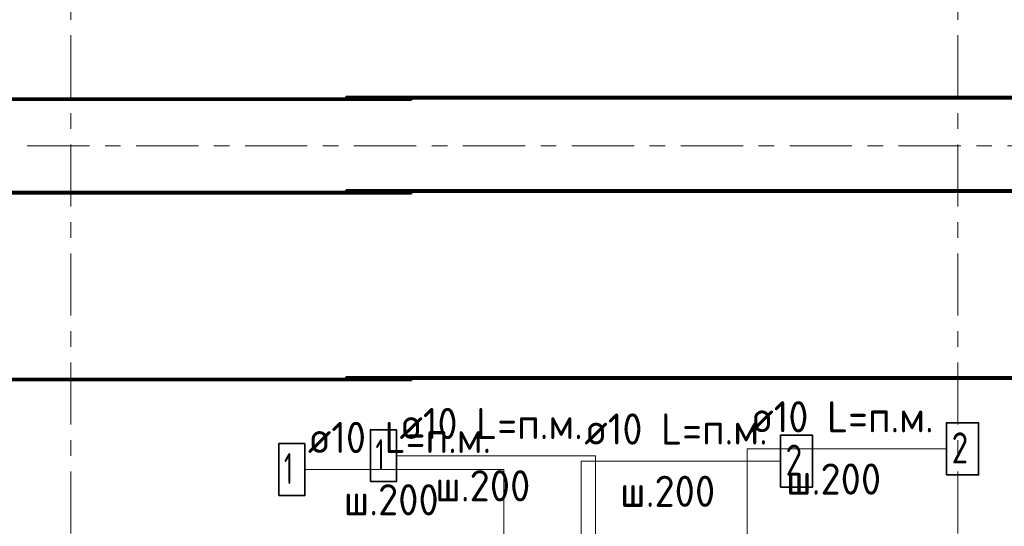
# Model space of a CAD drawing. Header units: metres. Extents: x -38 to 100, y -15 to 21.
# Tile 6 of 246: x 13.42 to 19.75, y 0.86 to 4.11. Entities that reach past the tile are written whole.
import ezdxf

# ---------------------------------------------------------------- set-up
doc = ezdxf.new("R2010")
doc.units = ezdxf.units.M
doc.linetypes.add('______11', pattern=[0.5, 0.4, -0.05, 0, -0.05])
doc.linetypes.add('______5', pattern=[1.1, 0.8, -0.1, 0.1, -0.1])
for name, color, linetype, lineweight in [('XR$1$Осевая линия (1)', 7, '______5', 13), ('XR$5$Арм. стержнями верхней зоны', 180, 'Continuous', 35), ('XR$5$Арм. стержнями нижней зоны', 180, 'Continuous', 35), ('XR$7$Арм. стержнями верхней зоны', 180, 'Continuous', 35), ('XR$7$Арм. стержнями нижней зоны', 180, 'Continuous', 35)]:
    doc.layers.add(name, color=color, linetype=linetype, lineweight=lineweight)
doc.styles.add('ISOCPEUR', font='txt')

msp = doc.modelspace()

# ---------------------------------------------------------------- linework, layer by layer
at = {"layer": 'XR$1$Осевая линия (1)', "color": 253, "linetype": '______11', "lineweight": 13, "true_color": 0xa0a0a0, "transparency": 33554687}
for p, q in [((13.75, -3.39), (13.75, 8.13)), ((19.45, -3.39), (19.45, 8.13)), ((-2.63, 3.3), (62.6, 3.3))]:
    msp.add_line(p, q, dxfattribs=at)
at = {"layer": 'XR$5$Арм. стержнями верхней зоны', "color": 7, "linetype": 'Continuous', "lineweight": 13, "transparency": 33554687}
for q in [(19.3771, 1.3541), (18.0971, -1.5398)]:
    msp.add_line((18.0971, 1.3541), q, dxfattribs=at)
at = {"layer": 'XR$5$Арм. стержнями верхней зоны', "color": 4, "linetype": 'Continuous', "lineweight": 50, "transparency": 33554687}
for points in [[(27.22, 3.6051), (15.52, 3.6051), (15.52, 3.6151), (27.22, 3.6151), (27.22, 3.6051)], [(15.94, 3.5951), (4.24, 3.5951), (4.24, 3.6051), (15.94, 3.6051), (15.94, 3.5951)]]:
    msp.add_lwpolyline(points, dxfattribs=at)
at = {"layer": 'XR$5$Арм. стержнями верхней зоны', "color": 7, "linetype": 'Continuous', "lineweight": 35, "transparency": 33554687}
msp.add_lwpolyline([(19.3771, 1.1874), (19.5838, 1.1874), (19.5838, 1.5207), (19.3771, 1.5207), (19.3771, 1.1874)], dxfattribs=at)
at = {"layer": 'XR$5$Арм. стержнями нижней зоны', "color": 7, "linetype": 'Continuous', "lineweight": 13, "transparency": 33554687}
for p, q in [((15.8423, 1.3107), (17.1223, 1.3107)), ((17.1223, 1.3107), (17.1223, -0.7398))]:
    msp.add_line(p, q, dxfattribs=at)
at = {"layer": 'XR$5$Арм. стержнями нижней зоны', "color": 4, "linetype": 'Continuous', "lineweight": 50, "transparency": 33554687}
for points in [[(15.94, 1.7951), (4.24, 1.7951), (4.24, 1.8051), (15.94, 1.8051), (15.94, 1.7951)], [(27.22, 1.8051), (15.52, 1.8051), (15.52, 1.8151), (27.22, 1.8151), (27.22, 1.8051)]]:
    msp.add_lwpolyline(points, dxfattribs=at)
at = {"layer": 'XR$5$Арм. стержнями нижней зоны', "color": 7, "linetype": 'Continuous', "lineweight": 35, "transparency": 33554687}
msp.add_lwpolyline([(15.6756, 1.144), (15.8423, 1.144), (15.8423, 1.4774), (15.6756, 1.4774), (15.6756, 1.144)], dxfattribs=at)
at = {"layer": 'XR$7$Арм. стержнями верхней зоны', "color": 7, "linetype": 'Continuous', "lineweight": 13, "transparency": 33554687}
for q in [(18.3105, 1.2754), (17.0305, -1.5398)]:
    msp.add_line((17.0305, 1.2754), q, dxfattribs=at)
at = {"layer": 'XR$7$Арм. стержнями верхней зоны', "color": 4, "linetype": 'Continuous', "lineweight": 50, "transparency": 33554687}
for points in [[(15.94, 1.7951), (4.24, 1.7951), (4.24, 1.8051), (15.94, 1.8051), (15.94, 1.7951)], [(27.22, 1.8051), (15.52, 1.8051), (15.52, 1.8151), (27.22, 1.8151), (27.22, 1.8051)]]:
    msp.add_lwpolyline(points, dxfattribs=at)
at = {"layer": 'XR$7$Арм. стержнями верхней зоны', "color": 7, "linetype": 'Continuous', "lineweight": 35, "transparency": 33554687}
msp.add_lwpolyline([(18.3105, 1.1087), (18.5171, 1.1087), (18.5171, 1.4421), (18.3105, 1.4421), (18.3105, 1.1087)], dxfattribs=at)
at = {"layer": 'XR$7$Арм. стержнями нижней зоны', "color": 7, "linetype": 'Continuous', "lineweight": 13, "transparency": 33554687}
for p, q in [((15.2538, 1.2213), (16.5338, 1.2213)), ((16.5338, 1.2213), (16.5338, -0.7398))]:
    msp.add_line(p, q, dxfattribs=at)
at = {"layer": 'XR$7$Арм. стержнями нижней зоны', "color": 4, "linetype": 'Continuous', "lineweight": 50, "transparency": 33554687}
for points in [[(15.94, 2.9951), (4.24, 2.9951), (4.24, 3.0051), (15.94, 3.0051), (15.94, 2.9951)], [(27.22, 3.0051), (15.52, 3.0051), (15.52, 3.0151), (27.22, 3.0151), (27.22, 3.0051)]]:
    msp.add_lwpolyline(points, dxfattribs=at)
at = {"layer": 'XR$7$Арм. стержнями нижней зоны', "color": 7, "linetype": 'Continuous', "lineweight": 35, "transparency": 33554687}
msp.add_lwpolyline([(15.0871, 1.0546), (15.2538, 1.0546), (15.2538, 1.3879), (15.0871, 1.3879), (15.0871, 1.0546)], dxfattribs=at)

# ---------------------------------------------------------------- texts
at = {"layer": 'XR$5$Арм. стержнями верхней зоны', "color": 7, "linetype": 'Continuous', "lineweight": 25, "transparency": 33554687, "char_height": 0.2, "attachment_point": 7, "style": 'ISOCPEUR'}
for s, insert, width in [('\\W0.94;ø10 L=п.м.', (18.1171, 1.4607), 1.333221), ('\\W0.78;2', (19.4105, 1.2607), 0.217605), ('\\W0.95;ш.200 ', (18.3471, 1.0607), 0.874664)]:
    msp.add_mtext(s, dxfattribs=dict(at, insert=insert, width=width))
at = {"layer": 'XR$5$Арм. стержнями нижней зоны', "color": 7, "linetype": 'Continuous', "lineweight": 25, "transparency": 33554687, "char_height": 0.2, "attachment_point": 7, "style": 'ISOCPEUR'}
for s, insert, width in [('\\W0.94;ø10 L=п.м.', (15.8623, 1.4174), 1.333221), ('\\W0.56;1', (15.709, 1.2174), 0.155556), ('\\W0.95;ш.200 ', (16.0923, 1.0174), 0.874664)]:
    msp.add_mtext(s, dxfattribs=dict(at, insert=insert, width=width))
at = {"layer": 'XR$7$Арм. стержнями верхней зоны', "color": 7, "linetype": 'Continuous', "lineweight": 25, "transparency": 33554687, "char_height": 0.2, "attachment_point": 7, "style": 'ISOCPEUR'}
for s, insert, width in [('\\W0.94;ø10 L=п.м.', (17.0505, 1.3821), 1.333221), ('\\W0.78;2', (18.3438, 1.1821), 0.217605), ('\\W0.95;ш.200 ', (17.2805, 0.9821), 0.874664)]:
    msp.add_mtext(s, dxfattribs=dict(at, insert=insert, width=width))
at = {"layer": 'XR$7$Арм. стержнями нижней зоны', "color": 7, "linetype": 'Continuous', "lineweight": 25, "transparency": 33554687, "char_height": 0.2, "attachment_point": 7, "style": 'ISOCPEUR'}
for s, insert, width in [('\\W0.94;ø10 L=п.м.', (15.2738, 1.3279), 1.333221), ('\\W0.56;1', (15.1204, 1.1279), 0.155556), ('\\W0.95;ш.200 ', (15.5038, 0.9279), 0.874664)]:
    msp.add_mtext(s, dxfattribs=dict(at, insert=insert, width=width))

doc.saveas('drawing.dxf')
